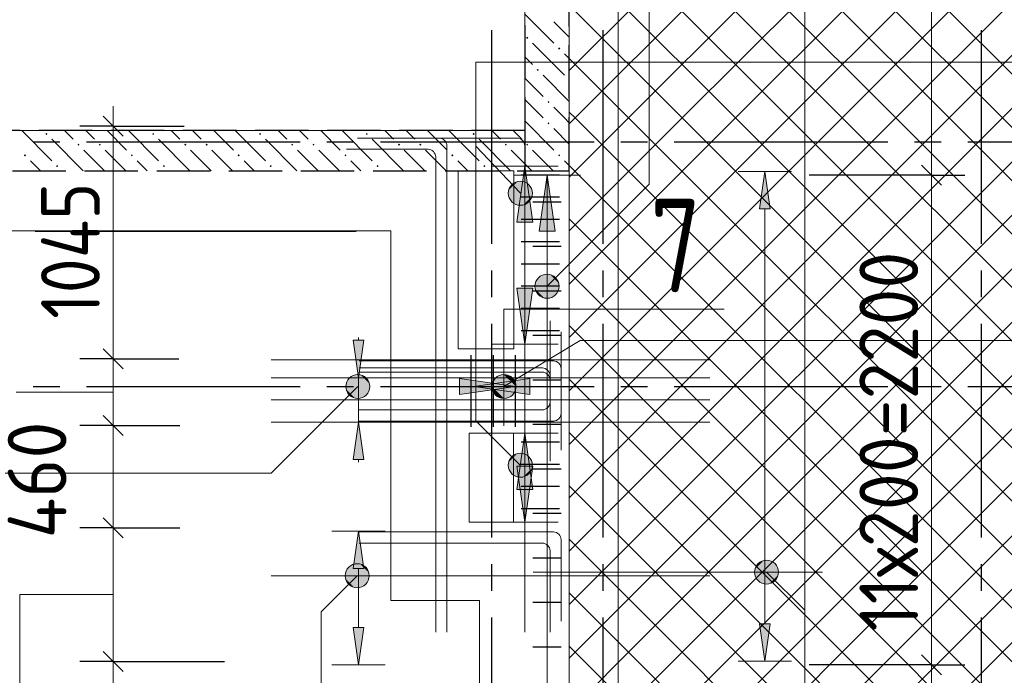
# Model space of a CAD drawing. Header units: millimetres. Extents: x 0 to 50400, y 0 to 39903.
# Tile 11 of 17: x 31196 to 35620, y 19865 to 22811. Entities that reach past the tile are written whole.
import ezdxf

# ---------------------------------------------------------------- set-up
doc = ezdxf.new("R2010")
doc.units = ezdxf.units.MM
doc.linetypes.add('______2', pattern=[324, 240, -84])
doc.linetypes.add('______5', pattern=[1320, 960, -120, 120, -120])
for name, color, linetype, lineweight in [('Standard', 7, 'Continuous', 25), ('ДОП Верх по Х', 7, 'Continuous', 25), ('ЖБ Перекрытие верхний уровень_1', 7, 'Continuous', 35), ('ЖБ Стена верхний уровень', 7, 'Continuous', 35), ('Общий01', 7, 'Continuous', 13), ('Общий02', 7, 'Continuous', 18), ('Позиционная метка номер позиции', 7, 'Continuous', 13), ('Примечания', 7, 'Continuous', 13), ('Размерная линия_ общее', 7, 'Continuous', 13), ('Тени', 7, 'Continuous', 13)]:
    doc.layers.add(name, color=color, linetype=linetype, lineweight=lineweight)
doc.layers.add('Оси', color=7, linetype='______5', true_color=0x656565)
doc.layers.add('Поперечное армирование AW фон', color=7, linetype='______2', lineweight=13, true_color=0xa0a0a0)
doc.styles.add('ISOCPEUR', font='txt')

msp = doc.modelspace()

# ---------------------------------------------------------------- hatches: boundary and pattern name
at = {"layer": 'ДОП Верх по Х', "linetype": 'Continuous', "lineweight": 13, "transparency": 33554687}
for points in [[(34567.1, 21960.4), (34543.1, 22128.4), (34519.1, 21960.4)], [(32741.6, 20834.3), (32717.6, 21002.2), (32693.6, 20834.3)], [(32741.6, 20344.4), (32717.6, 20512.4), (32693.6, 20344.4)]]:
    msp.add_hatch(color=7, dxfattribs=at).paths.add_polyline_path(points)
for points in [[(32741.6, 21370.3), (32717.6, 21202.3), (32693.6, 21370.3)], [(34567.1, 20096.4), (34543.1, 19928.4), (34519.1, 20096.4)], [(32741.6, 20080.4), (32717.6, 19912.4), (32693.6, 20080.4)]]:
    msp.add_hatch(color=7, dxfattribs=at).paths.add_polyline_path(points, flags=16)
at = {"layer": 'ЖБ Стена верхний уровень', "linetype": 'Continuous', "lineweight": -3, "transparency": 33554687}
for points in [[(33470.8, 22729.3), (33475.6, 22734.1), (33480.4, 22729.3), (33475.6, 22724.5)], [(33470.8, 22729.3), (33475.6, 22734.1), (33480.4, 22729.3), (33475.6, 22724.5)], [(33614.8, 22681.3), (33619.6, 22686.1), (33624.4, 22681.3), (33619.6, 22676.5)], [(33614.8, 22681.3), (33619.6, 22686.1), (33624.4, 22681.3), (33619.6, 22676.5)], [(33518.8, 22585.3), (33523.6, 22590.1), (33528.4, 22585.3), (33523.6, 22580.5)], [(33518.8, 22585.3), (33523.6, 22590.1), (33528.4, 22585.3), (33523.6, 22580.5)], [(33662.8, 22537.3), (33665.1, 22539.6), (33665.1, 22535)], [(33662.8, 22537.3), (33665.1, 22539.6), (33665.1, 22535)], [(33566.8, 22441.3), (33571.6, 22446.1), (33576.4, 22441.3), (33571.6, 22436.5)], [(33566.8, 22441.3), (33571.6, 22446.1), (33576.4, 22441.3), (33571.6, 22436.5)], [(33566.8, 22345.3), (33571.6, 22350.1), (33576.4, 22345.3), (33571.6, 22340.5)], [(33566.8, 22345.3), (33571.6, 22350.1), (33576.4, 22345.3), (33571.6, 22340.5)], [(31310.8, 22297.3), (31315.6, 22302.1), (31320.4, 22297.3), (31315.6, 22292.5)], [(31790.8, 22297.3), (31795.6, 22302.1), (31800.4, 22297.3), (31795.6, 22292.5)], [(32270.8, 22297.3), (32275.6, 22302.1), (32280.4, 22297.3), (32275.6, 22292.5)], [(32750.8, 22297.3), (32755.6, 22302.1), (32760.4, 22297.3), (32755.6, 22292.5)], [(33230.8, 22297.3), (33235.6, 22302.1), (33240.4, 22297.3), (33235.6, 22292.5)], [(31454.8, 22249.3), (31459.6, 22254.1), (31464.4, 22249.3), (31459.6, 22244.5)], [(31550.8, 22249.3), (31555.6, 22254.1), (31560.4, 22249.3), (31555.6, 22244.5)], [(31934.8, 22249.3), (31939.6, 22254.1), (31944.4, 22249.3), (31939.6, 22244.5)], [(32030.8, 22249.3), (32035.6, 22254.1), (32040.4, 22249.3), (32035.6, 22244.5)], [(32414.8, 22249.3), (32419.6, 22254.1), (32424.4, 22249.3), (32419.6, 22244.5)], [(32510.8, 22249.3), (32515.6, 22254.1), (32520.4, 22249.3), (32515.6, 22244.5)], [(32894.8, 22249.3), (32899.6, 22254.1), (32904.4, 22249.3), (32899.6, 22244.5)], [(32990.8, 22249.3), (32995.6, 22254.1), (33000.4, 22249.3), (32995.6, 22244.5)], [(33374.8, 22249.3), (33379.6, 22254.1), (33384.4, 22249.3), (33379.6, 22244.5)], [(33470.8, 22249.3), (33475.6, 22254.1), (33480.4, 22249.3), (33475.6, 22244.5)], [(33470.8, 22249.3), (33475.6, 22254.1), (33480.4, 22249.3), (33475.6, 22244.5)], [(31214.8, 22201.3), (31219.6, 22206.1), (31224.4, 22201.3), (31219.6, 22196.5)], [(31694.8, 22201.3), (31699.6, 22206.1), (31704.4, 22201.3), (31699.6, 22196.5)], [(32174.8, 22201.3), (32179.6, 22206.1), (32184.4, 22201.3), (32179.6, 22196.5)], [(32654.8, 22201.3), (32659.6, 22206.1), (32664.4, 22201.3), (32659.6, 22196.5)], [(33134.8, 22201.3), (33139.6, 22206.1), (33144.4, 22201.3), (33139.6, 22196.5)], [(33614.8, 22201.3), (33619.6, 22206.1), (33624.4, 22201.3), (33619.6, 22196.5)], [(33614.8, 22201.3), (33619.6, 22206.1), (33624.4, 22201.3), (33619.6, 22196.5)], [(31358.8, 22153.3), (31363.6, 22158.1), (31368.4, 22153.3), (31363.6, 22148.5)], [(31838.8, 22153.3), (31843.6, 22158.1), (31848.4, 22153.3), (31843.6, 22148.5)], [(32318.8, 22153.3), (32323.6, 22158.1), (32328.4, 22153.3), (32323.6, 22148.5)], [(32798.8, 22153.3), (32803.6, 22158.1), (32808.4, 22153.3), (32803.6, 22148.5)], [(33278.8, 22153.3), (33283.6, 22158.1), (33288.4, 22153.3), (33283.6, 22148.5)]]:
    msp.add_hatch(color=7, dxfattribs=at).paths.add_polyline_path(points, flags=16)
at = {"layer": 'Общий02', "linetype": 'Continuous', "lineweight": 13, "transparency": 33554687}
for points in [[(33501.2, 21900.4), (33465.1, 22152.4), (33429.2, 21900.4)], [(33171.9, 21126.4), (33423.9, 21162.4), (33171.9, 21198.4)], [(33500.9, 20700.2), (33464.9, 20952.3), (33428.9, 20700.2)]]:
    msp.add_hatch(color=7, dxfattribs=at).paths.add_polyline_path(points)
for points in [[(33528.9, 21860.9), (33564.9, 22112.9), (33600.9, 21860.9)], [(33501.2, 21604.4), (33465.3, 21352.4), (33429.2, 21604.4)], [(33487.9, 21126.4), (33235.9, 21162.4), (33487.9, 21198.4)], [(33500.9, 20804.3), (33464.9, 20552.3), (33428.9, 20804.3)]]:
    msp.add_hatch(color=7, dxfattribs=at).paths.add_polyline_path(points, flags=16)
at = {"layer": 'Позиционная метка номер позиции', "linetype": 'Continuous', "lineweight": 13, "transparency": 33554687}
for points in [[(33392.8, 22018.6), (33460.3, 22082.4), (33432.8, 22083.2)], [(33392.8, 22018.6), (33432.8, 22083.2), (33393.6, 22046.1)], [(33392.8, 22018.6), (33460.3, 22082.4), (33432.8, 22083.2)], [(33392.8, 22018.6), (33432.8, 22083.2), (33393.6, 22046.1)], [(33405.9, 21993.8), (33460.3, 22082.4), (33392.8, 22018.6)], [(33405.9, 21993.8), (33460.3, 22082.4), (33392.8, 22018.6)], [(33393.6, 22046.1), (33432.8, 22083.2), (33408, 22070.1)], [(33393.6, 22046.1), (33432.8, 22083.2), (33408, 22070.1)], [(33405.9, 21993.8), (33484.4, 22068), (33460.3, 22082.4)], [(33405.9, 21993.8), (33484.4, 22068), (33460.3, 22082.4)], [(33429.9, 21979.4), (33484.4, 22068), (33405.9, 21993.8)], [(33429.9, 21979.4), (33484.4, 22068), (33405.9, 21993.8)], [(33429.9, 21979.4), (33497.4, 22043.2), (33484.4, 22068)], [(33429.9, 21979.4), (33497.4, 22043.2), (33484.4, 22068)], [(33457.4, 21978.6), (33497.4, 22043.2), (33429.9, 21979.4)], [(33457.4, 21978.6), (33497.4, 22043.2), (33429.9, 21979.4)], [(33457.4, 21978.6), (33496.6, 22015.7), (33497.4, 22043.2)], [(33457.4, 21978.6), (33496.6, 22015.7), (33497.4, 22043.2)], [(33496.6, 22015.7), (33457.4, 21978.6), (33482.2, 21991.7)], [(33496.6, 22015.7), (33457.4, 21978.6), (33482.2, 21991.7)], [(33513, 21626.6), (33603.1, 21574.7), (33526.8, 21651.1)], [(33526.8, 21651.1), (33616.9, 21599.2), (33551.2, 21664.8)], [(33526.8, 21651.1), (33603.1, 21574.7), (33616.9, 21599.2)], [(33551.2, 21664.8), (33616.9, 21599.2), (33616.9, 21626.6)], [(33551.2, 21664.8), (33616.9, 21626.6), (33578.7, 21664.8)], [(33578.7, 21664.8), (33616.9, 21626.6), (33603.1, 21651.1)], [(33513, 21599.2), (33578.7, 21561), (33513, 21626.6)], [(33513, 21626.6), (33578.7, 21561), (33603.1, 21574.7)], [(33551.2, 21561), (33513, 21599.2), (33526.8, 21574.7)], [(33513, 21599.2), (33551.2, 21561), (33578.7, 21561)], [(32753.1, 21124.2), (32676.8, 21200.6), (32663, 21176.1)], [(32766.9, 21148.7), (32701.2, 21214.3), (32676.8, 21200.6)], [(32766.9, 21148.7), (32676.8, 21200.6), (32753.1, 21124.2)], [(32766.9, 21176.1), (32728.7, 21214.3), (32701.2, 21214.3)], [(32766.9, 21176.1), (32701.2, 21214.3), (32766.9, 21148.7)], [(32728.7, 21214.3), (32766.9, 21176.1), (32753.1, 21200.6)], [(33324.3, 21188.2), (33399.4, 21116.2), (33343.5, 21208.6)], [(33343.5, 21208.6), (33418.6, 21136.6), (33370.5, 21216.1)], [(33343.5, 21208.6), (33399.4, 21116.2), (33418.6, 21136.6)], [(33370.5, 21216.1), (33418.6, 21136.6), (33425.2, 21163.3)], [(33370.5, 21216.1), (33425.2, 21163.3), (33397.2, 21209.5)], [(33397.2, 21209.5), (33425.2, 21163.3), (33417.7, 21190.3)], [(32753.1, 21124.2), (32663, 21176.1), (32728.7, 21110.5)], [(32728.7, 21110.5), (32663, 21176.1), (32663, 21148.7)], [(32728.7, 21110.5), (32663, 21148.7), (32701.2, 21110.5)], [(32701.2, 21110.5), (32663, 21148.7), (32676.8, 21124.2)], [(33317.8, 21161.4), (33372.4, 21108.7), (33324.3, 21188.2)], [(33345.7, 21115.2), (33317.8, 21161.4), (33325.3, 21134.4)], [(33317.8, 21161.4), (33345.7, 21115.2), (33372.4, 21108.7)], [(33324.3, 21188.2), (33372.4, 21108.7), (33399.4, 21116.2)], [(33406.8, 20770.6), (33458.7, 20860.7), (33393, 20795)], [(33393, 20795), (33458.7, 20860.7), (33431.2, 20860.7)], [(33393, 20795), (33431.2, 20860.7), (33393, 20822.5)], [(33393, 20822.5), (33431.2, 20860.7), (33406.8, 20847)], [(33406.8, 20770.6), (33483.1, 20846.9), (33458.7, 20860.7)], [(33431.2, 20756.8), (33483.1, 20846.9), (33406.8, 20770.6)], [(33431.2, 20756.8), (33496.9, 20822.5), (33483.1, 20846.9)], [(33458.7, 20756.8), (33496.9, 20822.5), (33431.2, 20756.8)], [(33458.7, 20756.8), (33496.9, 20795), (33496.9, 20822.5)], [(33496.9, 20795), (33458.7, 20756.8), (33483.1, 20770.6)], [(32750.2, 20274.2), (32673.9, 20350.6), (32660.1, 20326.1)], [(32764, 20298.6), (32698.3, 20364.3), (32673.9, 20350.6)], [(32764, 20298.6), (32673.9, 20350.6), (32750.2, 20274.2)], [(32764, 20326.1), (32725.8, 20364.3), (32698.3, 20364.3)], [(32764, 20326.1), (32698.3, 20364.3), (32764, 20298.6)], [(32725.8, 20364.3), (32764, 20326.1), (32750.2, 20350.6)], [(34499.3, 20342.1), (34537.5, 20380.3), (34513.1, 20366.6)], [(34537.5, 20380.3), (34499.3, 20342.1), (34499.3, 20314.7)], [(34537.5, 20380.3), (34499.3, 20314.7), (34565, 20380.3)], [(34565, 20380.3), (34499.3, 20314.7), (34513.1, 20290.2)], [(34565, 20380.3), (34513.1, 20290.2), (34589.4, 20366.6)], [(34589.4, 20366.6), (34513.1, 20290.2), (34537.5, 20276.5)], [(34589.4, 20366.6), (34537.5, 20276.5), (34603.2, 20342.1)], [(32750.2, 20274.2), (32660.1, 20326.1), (32725.8, 20260.5)], [(32725.8, 20260.5), (32660.1, 20326.1), (32660.1, 20298.6)], [(34603.2, 20342.1), (34537.5, 20276.5), (34565, 20276.5)], [(34603.2, 20342.1), (34565, 20276.5), (34603.2, 20314.7)], [(34603.2, 20314.7), (34565, 20276.5), (34589.4, 20290.2)], [(32725.8, 20260.5), (32660.1, 20298.6), (32698.3, 20260.5)], [(32698.3, 20260.5), (32660.1, 20298.6), (32673.9, 20274.2)]]:
    msp.add_hatch(color=7, dxfattribs=at).paths.add_polyline_path(points)

# ---------------------------------------------------------------- linework, layer by layer
at = {"layer": 'Standard', "color": 7, "linetype": 'Continuous', "lineweight": 13, "transparency": 33554687}
for points in [[(32706.8, 21858.6), (32452.8, 21858.6), (31265.8, 21858.6)], [(33371.5, 20985.3), (33371.5, 21510.6), (34361.3, 21510.6)]]:
    msp.add_lwpolyline(points, dxfattribs=at)
at = {"layer": 'ДОП Верх по Х', "color": 251, "linetype": 'Continuous', "lineweight": 13, "true_color": 0x494949, "transparency": 33554687}
for p, q in [((34543.1, 22128.4), (34423.1, 22128.4)), ((34543.1, 22128.4), (34519.1, 21960.4)), ((34567.1, 21960.4), (34543.1, 22128.4)), ((34543.1, 22128.4), (34663.1, 22128.4)), ((34543.1, 22128.4), (34543.1, 22128.4)), ((34519.1, 21960.4), (34567.1, 21960.4)), ((34543.1, 20096.4), (34543.1, 21960.4)), ((32717.6, 21202.3), (32693.6, 21370.3)), ((32693.6, 21370.3), (32741.6, 21370.3)), ((32717.6, 21370.3), (32717.6, 21382.3)), ((32741.6, 21370.3), (32717.6, 21202.3)), ((32717.6, 21202.3), (32597.6, 21202.3)), ((32717.6, 21202.3), (32837.6, 21202.3)), ((32717.6, 21002.2), (32717.6, 21202.3)), ((32717.6, 21002.2), (32597.6, 21002.2)), ((32717.6, 21002.2), (32693.6, 20834.3)), ((32741.6, 20834.3), (32717.6, 21002.2)), ((32717.6, 21002.2), (32837.6, 21002.2)), ((32693.6, 20834.3), (32741.6, 20834.3)), ((32717.6, 20834.3), (32717.6, 20822.3)), ((32717.6, 20512.4), (32597.6, 20512.4)), ((32717.6, 20512.4), (32693.6, 20344.4)), ((32741.6, 20344.4), (32717.6, 20512.4)), ((32717.6, 20512.4), (32837.6, 20512.4)), ((32717.6, 20512.4), (32717.6, 20512.4)), ((32693.6, 20344.4), (32741.6, 20344.4)), ((32717.6, 20080.4), (32717.6, 20344.4)), ((34543.1, 19928.4), (34519.1, 20096.4)), ((34519.1, 20096.4), (34567.1, 20096.4)), ((34567.1, 20096.4), (34543.1, 19928.4)), ((32717.6, 19912.4), (32693.6, 20080.4)), ((32693.6, 20080.4), (32741.6, 20080.4)), ((32741.6, 20080.4), (32717.6, 19912.4)), ((32717.6, 19912.4), (32597.6, 19912.4)), ((32717.6, 19912.4), (32837.6, 19912.4)), ((32717.6, 19912.4), (32717.6, 19912.4)), ((34543.1, 19928.4), (34423.1, 19928.4)), ((34543.1, 19928.4), (34663.1, 19928.4)), ((34543.1, 19928.4), (34543.1, 19928.4))]:
    msp.add_line(p, q, dxfattribs=at)
at = {"layer": 'ДОП Верх по Х', "color": 7, "linetype": 'Continuous', "lineweight": 18, "transparency": 33554687}
for p, q in [((32325.8, 21283.2), (34296.9, 21283.2)), ((32325.8, 21202.3), (34296.9, 21202.3)), ((32325.8, 21102.3), (34296.9, 21102.3)), ((32325.8, 21002.2), (34296.9, 21002.2)), ((32325.8, 20312.4), (34296.9, 20312.4)), ((33502.9, 20328.4), (34802.9, 20328.4))]:
    msp.add_line(p, q, dxfattribs=at)
at = {"layer": 'ЖБ Перекрытие верхний уровень_1', "color": 7, "linetype": 'Continuous', "lineweight": 18, "transparency": 33554687}
for p, q in [((33664.9, 10312.4), (33664.9, 32612.4)), ((33664.9, 32612.4), (33664.9, 10312.4)), ((33664.9, 10312.4), (33664.9, 32612.4)), ((33465.1, 24082.4), (33465.1, 22312.4)), ((33465.1, 22312.4), (30695.1, 22312.4)), ((33415.1, 22132.4), (33165.1, 22132.4)), ((33165.1, 22132.4), (33165.1, 21332.4)), ((33415.1, 21332.4), (33415.1, 22132.4)), ((33165.1, 21332.4), (33415.1, 21332.4)), ((33414.9, 20952.3), (33214.9, 20952.3)), ((33214.9, 20952.3), (33214.9, 20552.3)), ((33414.9, 20552.3), (33414.9, 20952.3)), ((33214.9, 20552.3), (33414.9, 20552.3))]:
    msp.add_line(p, q, dxfattribs=at)
at = {"layer": 'ЖБ Перекрытие верхний уровень_1', "color": 254, "linetype": 'Continuous', "lineweight": 18, "transparency": 33554687}
for p, q in [((33664.9, 22582.6), (35851.6, 24769.3)), ((33664.9, 24556), (35851.6, 22369.3)), ((33691.6, 22369.3), (35851.6, 24529.3)), ((33664.9, 24316), (35611.6, 22369.3)), ((33931.6, 22369.3), (35851.6, 24289.3)), ((33664.9, 24076), (35371.6, 22369.3)), ((34171.6, 22369.3), (35851.6, 24049.3)), ((33664.9, 23836), (35131.6, 22369.3)), ((34411.6, 22369.3), (35851.6, 23809.3)), ((33664.9, 23596), (34891.6, 22369.3)), ((34651.6, 22369.3), (35851.6, 23569.3)), ((33664.9, 23356), (34651.6, 22369.3)), ((34891.6, 22369.3), (35851.6, 23329.3)), ((33664.9, 23116), (34411.6, 22369.3)), ((35131.6, 22369.3), (35851.6, 23089.3)), ((33664.9, 22876), (34171.6, 22369.3)), ((35371.6, 22369.3), (35851.6, 22849.3)), ((33664.9, 22636), (33931.6, 22369.3)), ((35611.6, 22369.3), (35851.6, 22609.3)), ((33664.9, 22396), (33691.6, 22369.3)), ((33664.9, 22342.6), (33691.6, 22369.3)), ((33664.9, 22102.6), (33931.6, 22369.3)), ((33664.9, 21862.6), (34171.6, 22369.3)), ((33664.9, 21622.6), (34411.6, 22369.3)), ((33664.9, 21382.6), (34651.6, 22369.3)), ((33664.9, 21142.6), (34891.6, 22369.3)), ((33664.9, 20902.6), (35131.6, 22369.3)), ((33664.9, 20662.6), (35371.6, 22369.3)), ((33664.9, 20422.6), (35611.6, 22369.3)), ((33664.9, 20182.6), (35851.6, 22369.3)), ((33691.6, 22369.3), (35851.6, 20209.3)), ((33931.6, 22369.3), (35851.6, 20449.3)), ((34171.6, 22369.3), (35851.6, 20689.3)), ((34411.6, 22369.3), (35851.6, 20929.3)), ((34651.6, 22369.3), (35851.6, 21169.3)), ((34891.6, 22369.3), (35851.6, 21409.3)), ((35131.6, 22369.3), (35851.6, 21649.3)), ((35371.6, 22369.3), (35851.6, 21889.3)), ((35611.6, 22369.3), (35851.6, 22129.3)), ((33664.9, 22156), (35851.6, 19969.3)), ((33691.6, 19969.3), (35851.6, 22129.3)), ((33664.9, 21916), (35611.6, 19969.3)), ((33931.6, 19969.3), (35851.6, 21889.3)), ((33664.9, 21676), (35371.6, 19969.3)), ((34171.6, 19969.3), (35851.6, 21649.3)), ((33664.9, 21436), (35131.6, 19969.3)), ((34411.6, 19969.3), (35851.6, 21409.3)), ((33664.9, 21196), (34891.6, 19969.3)), ((34651.6, 19969.3), (35851.6, 21169.3)), ((33664.9, 20956), (34651.6, 19969.3)), ((34891.6, 19969.3), (35851.6, 20929.3)), ((33664.9, 20716), (34411.6, 19969.3)), ((35131.6, 19969.3), (35851.6, 20689.3)), ((33664.9, 20476), (34171.6, 19969.3)), ((35371.6, 19969.3), (35851.6, 20449.3)), ((33664.9, 20236), (33931.6, 19969.3)), ((35611.6, 19969.3), (35851.6, 20209.3)), ((33664.9, 19996), (33691.6, 19969.3)), ((33664.9, 19942.6), (33691.6, 19969.3)), ((33664.9, 19702.6), (33931.6, 19969.3)), ((33664.9, 19462.6), (34171.6, 19969.3)), ((33664.9, 19222.6), (34411.6, 19969.3)), ((33664.9, 18982.6), (34651.6, 19969.3)), ((33664.9, 18742.6), (34891.6, 19969.3)), ((33664.9, 18502.6), (35131.6, 19969.3)), ((33664.9, 18262.6), (35371.6, 19969.3)), ((33664.9, 18022.6), (35611.6, 19969.3)), ((33691.6, 19969.3), (35851.6, 17809.3)), ((33931.6, 19969.3), (35851.6, 18049.3)), ((34171.6, 19969.3), (35851.6, 18289.3)), ((34411.6, 19969.3), (35851.6, 18529.3)), ((34651.6, 19969.3), (35851.6, 18769.3)), ((34891.6, 19969.3), (35851.6, 19009.3)), ((35131.6, 19969.3), (35851.6, 19249.3)), ((35371.6, 19969.3), (35851.6, 19489.3)), ((35611.6, 19969.3), (35851.6, 19729.3))]:
    msp.add_line(p, q, dxfattribs=at)
at = {"layer": 'ЖБ Стена верхний уровень', "color": 253, "linetype": '______2', "lineweight": -3, "true_color": 0xa0a0a0, "transparency": 33554687}
for p, q in [((33665.1, 22132.4), (33665.1, 24262.4)), ((33665.1, 22132.4), (33665.1, 24262.4)), ((33465.1, 24082.4), (33465.1, 22312.4)), ((33465.1, 24082.4), (33465.1, 22312.4)), ((33465.1, 22312.4), (30695.1, 22312.4)), ((33465.1, 22312.4), (33465.1, 22132.4)), ((30515.1, 22132.4), (33465.1, 22132.4)), ((33465.1, 22132.4), (33665.1, 22132.4)), ((33465.1, 22132.4), (33665.1, 22132.4))]:
    msp.add_line(p, q, dxfattribs=at)
at = {"layer": 'ЖБ Стена верхний уровень', "color": 253, "linetype": 'Continuous', "lineweight": -3, "true_color": 0xa0a0a0, "transparency": 33554687}
for p, q in [((33465.1, 22835.8), (33595.6, 22705.3)), ((33465.1, 22835.8), (33595.6, 22705.3)), ((33595.6, 22801.3), (33665.1, 22731.8)), ((33595.6, 22801.3), (33665.1, 22731.8)), ((33499.6, 22705.3), (33643.6, 22561.3)), ((33499.6, 22705.3), (33643.6, 22561.3)), ((33643.6, 22657.3), (33665.1, 22635.8)), ((33643.6, 22657.3), (33665.1, 22635.8)), ((33499.6, 22609.3), (33465.1, 22643.8)), ((33499.6, 22609.3), (33465.1, 22643.8)), ((33465.1, 22547.8), (33547.6, 22465.3)), ((33465.1, 22547.8), (33547.6, 22465.3)), ((33547.6, 22561.3), (33665.1, 22443.8)), ((33547.6, 22561.3), (33665.1, 22443.8)), ((33465.1, 22451.8), (33547.6, 22369.3)), ((33465.1, 22451.8), (33547.6, 22369.3)), ((33643.6, 22369.3), (33595.6, 22417.3)), ((33643.6, 22369.3), (33595.6, 22417.3)), ((33465.1, 22355.8), (33595.6, 22225.3)), ((33465.1, 22355.8), (33595.6, 22225.3)), ((33665.1, 22347.8), (33643.6, 22369.3)), ((33665.1, 22347.8), (33643.6, 22369.3)), ((31204.5, 22312.4), (31339.6, 22177.3)), ((31396.5, 22312.4), (31435.6, 22273.3)), ((31492.5, 22312.4), (31531.6, 22273.3)), ((31588.5, 22312.4), (31675.6, 22225.3)), ((31684.5, 22312.4), (31819.6, 22177.3)), ((31876.5, 22312.4), (31915.6, 22273.3)), ((31972.5, 22312.4), (32011.6, 22273.3)), ((32068.5, 22312.4), (32155.6, 22225.3)), ((32164.5, 22312.4), (32299.6, 22177.3)), ((32356.5, 22312.4), (32395.6, 22273.3)), ((32452.5, 22312.4), (32491.6, 22273.3)), ((32548.5, 22312.4), (32635.6, 22225.3)), ((32644.5, 22312.4), (32779.6, 22177.3)), ((32836.5, 22312.4), (32875.6, 22273.3)), ((32932.5, 22312.4), (32971.6, 22273.3)), ((33028.5, 22312.4), (33115.6, 22225.3)), ((33124.5, 22312.4), (33259.6, 22177.3)), ((33316.5, 22312.4), (33355.6, 22273.3)), ((33412.5, 22312.4), (33451.6, 22273.3)), ((33595.6, 22321.3), (33665.1, 22251.8)), ((33595.6, 22321.3), (33665.1, 22251.8)), ((31339.6, 22273.3), (31480.5, 22132.4)), ((31819.6, 22273.3), (31960.5, 22132.4)), ((32299.6, 22273.3), (32440.5, 22132.4)), ((32779.6, 22273.3), (32920.5, 22132.4)), ((33259.6, 22273.3), (33400.5, 22132.4)), ((31531.6, 22177.3), (31483.6, 22225.3)), ((31579.6, 22225.3), (31672.5, 22132.4)), ((32011.6, 22177.3), (31963.6, 22225.3)), ((32059.6, 22225.3), (32152.5, 22132.4)), ((32491.6, 22177.3), (32443.6, 22225.3)), ((32539.6, 22225.3), (32632.5, 22132.4)), ((32971.6, 22177.3), (32923.6, 22225.3)), ((33019.6, 22225.3), (33112.5, 22132.4)), ((33451.6, 22177.3), (33403.6, 22225.3)), ((33499.6, 22225.3), (33592.5, 22132.4)), ((33499.6, 22225.3), (33592.5, 22132.4)), ((31243.6, 22177.3), (31288.5, 22132.4)), ((31576.5, 22132.4), (31531.6, 22177.3)), ((31723.6, 22177.3), (31768.5, 22132.4)), ((32056.5, 22132.4), (32011.6, 22177.3)), ((32203.6, 22177.3), (32248.5, 22132.4)), ((32536.5, 22132.4), (32491.6, 22177.3)), ((32683.6, 22177.3), (32728.5, 22132.4)), ((33016.5, 22132.4), (32971.6, 22177.3)), ((33163.6, 22177.3), (33208.5, 22132.4)), ((33465.1, 22163.8), (33451.6, 22177.3)), ((33643.6, 22177.3), (33665.1, 22155.8)), ((33643.6, 22177.3), (33665.1, 22155.8)), ((33496.5, 22132.4), (33465.1, 22163.8)), ((33496.5, 22132.4), (33465.1, 22163.8))]:
    msp.add_line(p, q, dxfattribs=at)
at = {"layer": 'Общий02', "color": 251, "linetype": 'Continuous', "lineweight": 13, "true_color": 0x494949, "transparency": 33554687}
for p, q in [((33315.1, 22152.4), (33615.1, 22152.4)), ((33465.1, 22152.4), (33429.2, 21900.4)), ((33465.3, 21352.4), (33465.1, 22152.4)), ((33465.1, 22152.4), (33465.1, 22152.4)), ((33465.1, 22152.4), (33465.1, 22152.4)), ((33465.1, 22152.4), (33465.1, 22152.4)), ((33501.2, 21900.4), (33465.1, 22152.4)), ((33414.9, 22112.9), (33714.9, 22112.9)), ((33528.9, 21860.9), (33564.9, 22112.9)), ((33564.9, 22112.9), (33564.9, 10391.6)), ((33564.9, 22112.9), (33564.9, 22112.9)), ((33564.9, 22112.9), (33564.9, 22112.9)), ((33564.9, 22112.9), (33564.9, 22112.9)), ((33564.9, 22112.9), (33600.9, 21860.9)), ((33429.2, 21900.4), (33501.2, 21900.4)), ((33465.2, 21900.4), (33465.2, 21882.4)), ((33600.9, 21860.9), (33528.9, 21860.9)), ((33564.9, 21860.9), (33564.9, 21842.9)), ((33465.3, 21352.4), (33429.2, 21604.4)), ((33429.2, 21604.4), (33501.2, 21604.4)), ((33465.2, 21604.4), (33465.2, 21622.4)), ((33501.2, 21604.4), (33465.3, 21352.4)), ((33315.3, 21352.4), (33615.3, 21352.4)), ((33465.3, 21352.4), (33465.3, 21352.4)), ((33465.3, 21352.4), (33465.3, 21352.4)), ((33465.3, 21352.4), (33465.3, 21352.4)), ((33423.9, 21162.4), (33171.9, 21198.4)), ((33171.9, 21198.4), (33171.9, 21126.4)), ((33235.9, 21162.4), (33487.9, 21198.4)), ((33487.9, 21198.4), (33487.9, 21126.4)), ((33171.9, 21162.4), (33153.9, 21162.4)), ((33171.9, 21126.4), (33423.9, 21162.4)), ((33235.9, 21162.4), (33423.9, 21162.4)), ((33235.9, 21162.4), (33235.9, 21162.4)), ((33235.9, 21162.4), (33235.9, 21162.4)), ((33235.9, 21162.4), (33235.9, 21162.4)), ((33487.9, 21126.4), (33235.9, 21162.4)), ((33423.9, 21162.4), (33423.9, 21162.4)), ((33423.9, 21162.4), (33423.9, 21162.4)), ((33423.9, 21162.4), (33423.9, 21162.4)), ((33487.9, 21162.4), (33505.9, 21162.4)), ((33314.9, 20952.3), (33614.9, 20952.3)), ((33464.9, 20952.3), (33428.9, 20700.2)), ((33464.9, 20552.3), (33464.9, 20952.3)), ((33464.9, 20952.3), (33464.9, 20952.3)), ((33464.9, 20952.3), (33464.9, 20952.3)), ((33464.9, 20952.3), (33464.9, 20952.3)), ((33500.9, 20700.2), (33464.9, 20952.3)), ((33464.9, 20552.3), (33428.9, 20804.3)), ((33428.9, 20804.3), (33500.9, 20804.3)), ((33464.9, 20804.3), (33464.9, 20822.3)), ((33500.9, 20804.3), (33464.9, 20552.3)), ((33428.9, 20700.2), (33500.9, 20700.2)), ((33464.9, 20700.2), (33464.9, 20682.3)), ((33314.9, 20552.3), (33614.9, 20552.3)), ((33464.9, 20552.3), (33464.9, 20552.3)), ((33464.9, 20552.3), (33464.9, 20552.3)), ((33464.9, 20552.3), (33464.9, 20552.3))]:
    msp.add_line(p, q, dxfattribs=at)
for points in [[(40183.1, 32151.4), (33885.1, 32151.4), (33885.1, 10773.4), (39965.1, 10773.4), (39965.1, 32545.4)], [(11409.1, 13962.4), (13425.1, 13962.4), (13425.1, 14352.4), (14145.1, 14352.4), (14145.1, 13962.4), (15865.1, 13962.4), (15865.1, 10773.4), (33262, 10773.4), (33262, 20200.4), (32863.1, 20200.4), (32863.1, 21861.4), (29624.3, 21861.4), (29624.3, 24543.2), (33004.3, 24543.2), (33004.3, 27075.6)]]:
    msp.add_lwpolyline(points, dxfattribs=at)
at = {"layer": 'Оси', "color": 8, "linetype": '______5', "lineweight": -3, "transparency": 33554687}
for p, q in [((33315.1, 33324.2), (33315.1, 8909)), ((33815.1, 33324.2), (33815.1, 8909)), ((35515.1, 33324.2), (35515.1, 8909)), ((7736.1, 22262.4), (42962.9, 22262.4)), ((7736.1, 21162.4), (42962.9, 21162.4))]:
    msp.add_line(p, q, dxfattribs=at)
at = {"layer": 'Позиционная метка номер позиции', "color": 7, "linetype": 'Continuous', "lineweight": 13, "transparency": 33554687}
for p, q in [((33408, 22070.1), (33408, 22070.1)), ((33408, 22070.1), (33408, 22070.1)), ((33484.4, 22068), (33484.4, 22068)), ((33484.4, 22068), (33484.4, 22068)), ((33405.9, 21993.8), (33405.9, 21993.8)), ((33405.9, 21993.8), (33405.9, 21993.8)), ((33482.2, 21991.7), (33482.2, 21991.7)), ((33482.2, 21991.7), (33482.2, 21991.7)), ((33526.8, 21651.1), (33526.8, 21651.1)), ((33603.1, 21651.1), (33603.1, 21651.1)), ((33526.8, 21574.7), (33526.8, 21574.7)), ((33603.1, 21574.7), (33603.1, 21574.7)), ((32676.8, 21200.6), (32676.8, 21200.6)), ((32753.1, 21200.6), (32753.1, 21200.6)), ((33343.5, 21208.6), (33343.5, 21208.6)), ((33417.7, 21190.3), (33417.7, 21190.3)), ((32676.8, 21124.2), (32676.8, 21124.2)), ((32753.1, 21124.2), (32753.1, 21124.2)), ((33325.3, 21134.4), (33325.3, 21134.4)), ((33399.4, 21116.2), (33399.4, 21116.2)), ((33406.8, 20847), (33406.8, 20847)), ((33483.1, 20846.9), (33483.1, 20846.9)), ((33406.8, 20770.6), (33406.8, 20770.6)), ((33483.1, 20770.6), (33483.1, 20770.6)), ((32673.9, 20350.6), (32673.9, 20350.6)), ((32750.2, 20350.6), (32750.2, 20350.6)), ((34513.1, 20366.6), (34513.1, 20366.6)), ((34589.4, 20366.6), (34589.4, 20366.6)), ((32673.9, 20274.2), (32673.9, 20274.2)), ((32750.2, 20274.2), (32750.2, 20274.2)), ((34513.1, 20290.2), (34513.1, 20290.2)), ((34589.4, 20290.2), (34589.4, 20290.2))]:
    msp.add_line(p, q, dxfattribs=at)
for points in [[(33564.9, 21612.9), (34024.6, 22072.5), (34024.6, 27860.6), (34024.6, 27895.8), (31309.4, 27895.8)], [(34546.2, 24728.4), (34722.7, 24432.1), (34722.7, 20156.9)], [(33445.1, 22030.9), (33245.5, 22242.1), (33245.5, 22620.1)], [(33445.1, 22030.9), (33245.5, 22242.1), (33245.5, 22620.1), (37875.5, 22620.1)], [(33444.9, 20808.8), (33245.5, 21008.2), (33245.5, 22242.1)], [(33371.5, 21162.4), (33714.3, 21369.9), (37727.3, 21369.9)], [(32714.9, 21162.4), (32326, 20773.5), (27496, 20773.5)], [(32712.1, 20312.4), (32550.1, 20150.4), (32550.1, 18184.9)], [(34551.2, 20328.4), (34722.7, 20156.9), (34722.7, 16481.9)]]:
    msp.add_lwpolyline(points, dxfattribs=at)
for centre in [(33445.1, 22030.9), (33445.1, 22030.9), (33564.9, 21612.9), (32714.9, 21162.4), (33371.5, 21162.4), (33444.9, 20808.8), (32712.1, 20312.4), (34551.2, 20328.4)]:
    msp.add_circle(centre, 54, dxfattribs=at)
at = {"layer": 'Поперечное армирование AW фон', "color": 7, "linetype": 'Continuous', "lineweight": 25, "transparency": 33554687}
for p, q in [((33620.9, 22112.9), (33449.1, 22112.9)), ((33620.9, 22012.9), (33449.1, 22012.9)), ((33628.9, 21991.6), (33500.9, 21991.6)), ((33620.9, 21912.9), (33449.1, 21912.9)), ((33620.9, 21812.9), (33449.1, 21812.9)), ((33628.9, 21791.6), (33500.9, 21791.6)), ((33620.9, 21712.9), (33449.1, 21712.9)), ((33620.9, 21612.9), (33449.1, 21612.9)), ((33628.9, 21591.5), (33500.9, 21591.5)), ((33620.9, 21512.9), (33449.1, 21512.9)), ((33620.9, 21412.9), (33449.1, 21412.9)), ((33628.9, 21391.6), (33500.9, 21391.6)), ((33223.9, 20981.3), (33223.9, 21303.4)), ((33323.9, 20981.3), (33323.9, 21303.4)), ((33423.9, 20981.3), (33423.9, 21303.4)), ((33628.9, 21191.6), (33500.9, 21191.6)), ((33628.9, 20991.5), (33500.9, 20991.5)), ((33620.8, 20912.8), (33448.9, 20912.8)), ((33620.8, 20812.8), (33448.9, 20812.8)), ((33628.9, 20791.6), (33500.9, 20791.6)), ((33620.8, 20712.8), (33448.9, 20712.8)), ((33620.8, 20612.8), (33448.9, 20612.8)), ((33628.9, 20591.6), (33500.9, 20591.6)), ((33628.9, 20391.5), (33500.9, 20391.5)), ((33628.9, 20191.6), (33500.9, 20191.6)), ((33628.9, 19991.6), (33500.9, 19991.6))]:
    msp.add_line(p, q, dxfattribs=at)
at = {"layer": 'Примечания', "color": 7, "linetype": 'Continuous', "lineweight": 13, "transparency": 33554687}
for p, q in [((31615.7, 21137.4), (31180.2, 21137.4)), ((31615.7, 20227.4), (31195.7, 20227.4)), ((31195.7, 20227.4), (31195.7, 19401.4))]:
    msp.add_line(p, q, dxfattribs=at)
at = {"layer": 'Размерная линия_ общее', "color": 7, "linetype": 'Continuous', "lineweight": 13, "transparency": 33554687}
for p, q in [((35292.4, 22112.4), (35292.4, 24312.4)), ((31615.7, 22332.4), (31615.7, 22422.4)), ((31615.7, 21287.4), (31615.7, 22332.4)), ((35292.4, 19912.4), (35292.4, 22112.4)), ((31615.7, 20987.4), (31615.7, 21287.4)), ((31615.7, 20527.4), (31615.7, 20987.4)), ((31615.7, 19927.4), (31615.7, 20527.4)), ((31615.7, 18547.4), (31615.7, 19927.4)), ((35292.4, 18532.4), (35292.4, 19912.4))]:
    msp.add_line(p, q, dxfattribs=at)
at = {"layer": 'Размерная линия_ общее', "color": 7, "linetype": 'Continuous', "lineweight": 25, "transparency": 33554687}
for p, q in [((31660.7, 22287.4), (31570.7, 22377.4)), ((35337.4, 22067.4), (35247.4, 22157.4)), ((31660.7, 21242.4), (31570.7, 21332.4)), ((31660.7, 20942.4), (31570.7, 21032.4)), ((31660.7, 20482.4), (31570.7, 20572.4)), ((31660.7, 19882.4), (31570.7, 19972.4)), ((35337.4, 19867.4), (35247.4, 19957.4))]:
    msp.add_line(p, q, dxfattribs=at)
at = {"layer": 'Размерная линия_ общее', "color": 7, "linetype": 'Continuous', "lineweight": -3, "transparency": 33554687}
for p, q in [((31615.7, 22332.4), (31465.7, 22332.4)), ((31615.7, 22332.4), (31765.7, 22332.4)), ((31615.7, 22332.4), (31935.1, 22332.4)), ((35292.4, 22112.4), (35142.4, 22112.4)), ((35292.4, 22112.4), (35442.4, 22112.4)), ((31615.7, 21287.4), (31465.7, 21287.4)), ((31615.7, 21287.4), (31765.7, 21287.4)), ((31615.7, 21287.4), (31911, 21287.4)), ((31615.7, 20987.4), (31465.7, 20987.4)), ((31615.7, 20987.4), (31765.7, 20987.4)), ((31615.7, 20987.4), (31915.1, 20987.4)), ((31615.7, 20527.4), (31465.7, 20527.4)), ((31615.7, 20527.4), (31765.7, 20527.4)), ((31615.7, 20527.4), (31915.1, 20527.4)), ((31615.7, 19927.4), (31465.7, 19927.4)), ((31615.7, 19927.4), (31765.7, 19927.4)), ((31615.7, 19927.4), (32115.1, 19927.4)), ((35292.4, 19912.4), (35142.4, 19912.4)), ((35292.4, 19912.4), (35442.4, 19912.4))]:
    msp.add_line(p, q, dxfattribs=at)
for points in [[(35292.4, 22112.4), (35272, 22112.4), (35272, 22112.4), (35272, 22112.4), (35272, 22112.4), (35272, 22112.4), (35272, 22112.4), (34743.1, 22112.4)], [(35292.4, 19912.4), (35272, 19912.4), (35272, 19912.4), (35272, 19912.4), (35272, 19912.4), (35272, 19912.4), (35272, 19912.4), (35272, 19912.4), (35272, 19912.4), (34743.1, 19912.4)]]:
    msp.add_lwpolyline(points, dxfattribs=at)
at = {"layer": 'Тени', "color": 7, "linetype": 'Continuous', "lineweight": 13, "transparency": 33554687}
for points in [[(33114.9, 20058.3), (33114.9, 22244.3), (33114.1, 22250.7), (33111.9, 22257.3), (33108.5, 22263.3), (33104.4, 22268.2), (33099.5, 22272.3), (33093.4, 22275.7), (33086.9, 22277.9), (33080.5, 22278.8), (32714, 22278.8)], [(33114.9, 20058.3), (33114.9, 22244.3), (33114.1, 22250.7), (33111.9, 22257.3), (33108.5, 22263.3), (33104.4, 22268.2), (33099.5, 22272.3), (33093.4, 22275.7), (33086.9, 22277.9), (33080.5, 22278.8), (32714, 22278.8)], [(33465.3, 20058.3), (33465.3, 22244.3), (33464.4, 22250.7), (33462.2, 22257.3), (33458.8, 22263.3), (33454.7, 22268.2), (33449.8, 22272.3), (33443.8, 22275.7), (33437.2, 22277.9), (33430.8, 22278.8), (33064.4, 22278.8)], [(33465.3, 20058.3), (33465.3, 22244.3), (33464.4, 22250.7), (33462.2, 22257.3), (33458.8, 22263.3), (33454.7, 22268.2), (33449.8, 22272.3), (33443.8, 22275.7), (33437.2, 22277.9), (33430.8, 22278.8), (33064.4, 22278.8)], [(33064.9, 20058.3), (33064.9, 22194.3), (33064.1, 22200.7), (33061.9, 22207.3), (33058.5, 22213.3), (33054.4, 22218.2), (33049.5, 22222.4), (33043.4, 22225.7), (33036.9, 22227.9), (33030.5, 22228.8), (32664, 22228.8)], [(33064.9, 20058.3), (33064.9, 22194.3), (33064.1, 22200.7), (33061.9, 22207.3), (33058.5, 22213.3), (33054.4, 22218.2), (33049.5, 22222.4), (33043.4, 22225.7), (33036.9, 22227.9), (33030.5, 22228.8), (32664, 22228.8)], [(32720.9, 21057.3), (33544, 21057.3), (33550.4, 21058.1), (33557, 21060.3), (33563, 21063.7), (33567.9, 21067.8), (33572, 21072.7), (33575.4, 21078.8), (33577.6, 21085.3), (33578.5, 21091.7), (33578.5, 21458.2)], [(32720.9, 21057.3), (33544, 21057.3), (33550.4, 21058.1), (33557, 21060.3), (33563, 21063.7), (33567.9, 21067.8), (33572, 21072.7), (33575.4, 21078.8), (33577.6, 21085.3), (33578.5, 21091.7), (33578.5, 21458.2)], [(32720.9, 21007.3), (33594, 21007.3), (33600.4, 21008.1), (33607, 21010.3), (33613, 21013.7), (33617.9, 21017.8), (33622, 21022.7), (33625.4, 21028.8), (33627.6, 21035.3), (33628.5, 21041.7), (33628.5, 21408.2)], [(32720.9, 21277.4), (33594, 21277.4), (33600.4, 21276.5), (33607, 21274.3), (33613, 21271), (33617.9, 21266.9), (33622, 21261.9), (33625.4, 21255.9), (33627.6, 21249.3), (33628.5, 21243), (33628.5, 20876.5)], [(32720.9, 21246.2), (33544, 21246.2), (33550.4, 21245.3), (33557, 21243.1), (33563, 21239.7), (33567.9, 21235.6), (33572, 21230.7), (33575.4, 21224.7), (33577.6, 21218.1), (33578.5, 21211.7), (33578.5, 20845.3)], [(32720.9, 21227.4), (33544, 21227.4), (33550.4, 21226.5), (33557, 21224.3), (33563, 21221), (33567.9, 21216.9), (33572, 21211.9), (33575.4, 21205.9), (33577.6, 21199.3), (33578.5, 21193), (33578.5, 20826.5)], [(32720.9, 20509.2), (33594, 20509.2), (33600.4, 20508.3), (33607, 20506.1), (33613, 20502.7), (33617.9, 20498.6), (33622, 20493.7), (33625.4, 20487.7), (33627.6, 20481.1), (33628.5, 20474.7), (33628.5, 20108.3)], [(32720.9, 20509.2), (33594, 20509.2), (33600.4, 20508.3), (33607, 20506.1), (33613, 20502.7), (33617.9, 20498.6), (33622, 20493.7), (33625.4, 20487.7), (33627.6, 20481.1), (33628.5, 20474.7), (33628.5, 20108.3)], [(32720.9, 20459.2), (33544, 20459.2), (33550.4, 20458.3), (33557, 20456.1), (33563, 20452.7), (33567.9, 20448.6), (33572, 20443.7), (33575.4, 20437.7), (33577.6, 20431.1), (33578.5, 20424.7), (33578.5, 20058.3)], [(32720.9, 20459.2), (33544, 20459.2), (33550.4, 20458.3), (33557, 20456.1), (33563, 20452.7), (33567.9, 20448.6), (33572, 20443.7), (33575.4, 20437.7), (33577.6, 20431.1), (33578.5, 20424.7), (33578.5, 20058.3)]]:
    msp.add_lwpolyline(points, dxfattribs=at)

# ---------------------------------------------------------------- texts
at = {"layer": 'Общий01', "color": 7, "linetype": 'Continuous', "lineweight": 35, "transparency": 33554687, "insert": (34028.4, 21586.2), "char_height": 420, "width": 456.971, "attachment_point": 7, "style": 'ISOCPEUR'}
msp.add_mtext('\\W0.78;7', dxfattribs=at)
at = {"layer": 'Размерная линия_ общее', "color": 7, "linetype": 'Continuous', "lineweight": 25, "transparency": 33554687, "char_height": 264, "attachment_point": 7, "rotation": 90, "style": 'ISOCPEUR'}
for s, insert, width in [('\\W0.87;1045', (31555.7, 21466.7), 827.317), ('\\W0.92;11х200=2200', (35232.4, 20062), 2047.78), ('\\W0.92;460', (31405.7, 20480.2), 701.326)]:
    msp.add_mtext(s, dxfattribs=dict(at, insert=insert, width=width))

doc.saveas('drawing.dxf')
